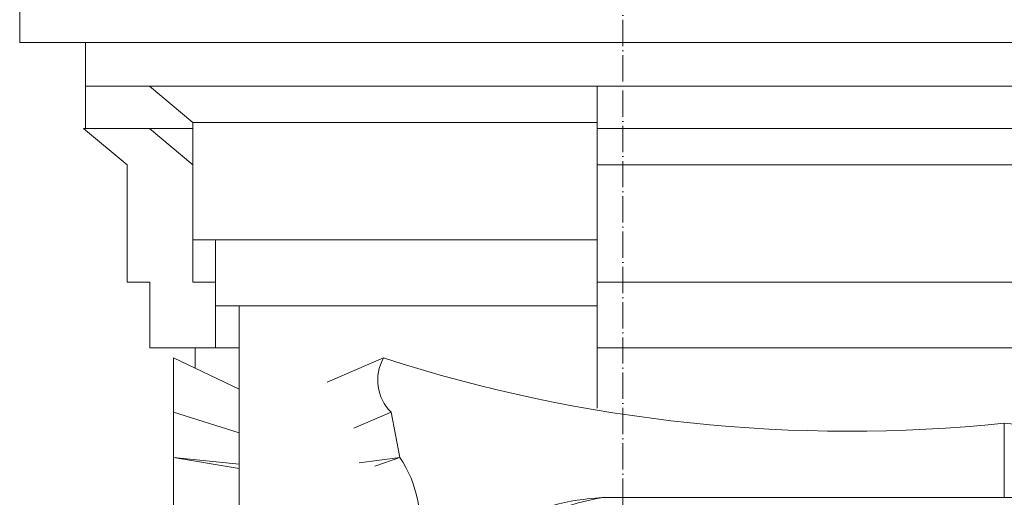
# Model space of a CAD drawing. Header units: millimetres. Extents: x -5998 to 63709, y -2391 to 8822.
# Tile 6 of 256: x -3449 to -3000, y 4390 to 4608. Entities that reach past the tile are written whole.
import ezdxf

# ---------------------------------------------------------------- set-up
doc = ezdxf.new("R2010")
doc.units = ezdxf.units.MM
doc.linetypes.add('_Traço - ponto', pattern=[16, 12, -2, 0, -2])
for name, color, linetype, lineweight in [('A-GENM', 13, 'Continuous', 18), ('A-WALL', 113, 'Continuous', 25), ('S-GRID', 1, 'Continuous', 9)]:
    doc.layers.add(name, color=color, linetype=linetype, lineweight=lineweight)

# ---------------------------------------------------------------- blocks, each defined once
blk = doc.blocks.new('Generic Models 17 - Generic Models 17-3093004-ELEVAÇÃO 3 - MANTER _ DEMOLIR')
at = {"layer": 'A-GENM'}
for p, q in [((-3419, 4558.7), (-3419, 4577.98)), ((-2814.05, 4577.98), (-3185.63, 4577.98)), ((-3185.63, 4577.98), (-3185.63, 4558.7)), ((-3389.85, 4558.7), (-3419.85, 4558.7)), ((-3419.85, 4558.7), (-3399.99, 4542.04)), ((-3419, 4558.7), (-3369.99, 4558.7)), ((-3369.99, 4542.04), (-3389.85, 4558.7)), ((-3185.63, 4542.04), (-3185.63, 4558.7)), ((-3185.63, 4558.7), (-2814.05, 4558.7)), ((-3399.99, 4542.04), (-3399.99, 4488.47)), ((-3185.63, 4488.47), (-3185.63, 4542.04)), ((-2814.05, 4542.04), (-3185.63, 4542.04)), ((-3369.99, 4488.47), (-3369.99, 4507.75)), ((-3399.99, 4488.47), (-3389.61, 4488.47)), ((-3389.61, 4488.47), (-3389.61, 4458.47)), ((-3359.61, 4488.47), (-3369.99, 4488.47)), ((-3185.63, 4458.47), (-3185.63, 4488.47)), ((-2814.05, 4488.47), (-3185.63, 4488.47)), ((-3359.61, 4458.47), (-3359.61, 4477.75)), ((-3389.61, 4458.47), (-3359.61, 4458.47)), ((-3368.89, 4449.16), (-3368.89, 4458.47)), ((-3368.89, 4458.47), (-3348.89, 4458.47)), ((-3185.63, 4458.47), (-3185.63, 4430.97)), ((-2814.05, 4458.47), (-3185.63, 4458.47)), ((-3348.89, 4439.72), (-3378.89, 4453.88)), ((-3378.89, 4429.12), (-3378.89, 4453.88)), ((-3283.07, 4453.88), (-3308.72, 4442.8)), ((-3348.89, 4419.74), (-3378.89, 4429.12)), ((-3378.89, 4408.47), (-3378.89, 4429.12)), ((-3279.59, 4429.12), (-3296.61, 4421.79)), ((-3279.59, 4429.12), (-3275.58, 4408.47)), ((-2999.84, 4390.26), (-2999.84, 4424.1)), ((-3378.89, 4367.29), (-3378.89, 4408.47)), ((-3348.89, 4405.4), (-3378.89, 4408.47)), ((-3348.89, 4403.46), (-3378.89, 4408.47)), ((-3275.58, 4408.47), (-3294.16, 4406.07)), ((-3275.58, 4408.47), (-3287.01, 4404.55)), ((-2817.41, 4390.26), (-3182.27, 4390.26)), ((-3177.82, 4390.26), (-2999.84, 4390.26))]:
    blk.add_line(p, q, dxfattribs=at)
for centre, radius, start, end in [((-3264.82, 4443.82), 20.84, 151.1483, 224.8517), ((-3070.77, 5111.29), 690.84, 252.10289, 275.89299), ((-2928.91, 5111.29), 690.84, 264.10701, 287.89711), ((-3320.14, 4378.44), 53.73, 348.0191, 33.9809), ((-3177.82, 4282.9), 107.36, 90, 138.0753), ((-3169.46, 4302.26), 88.94, 98.2795, 140.0387)]:
    blk.add_arc(centre, radius, start, end, dxfattribs=at)
blk = doc.blocks.new('ORNAMENTO 2 - ORNAMENTO 2-4325827-ELEVAÇÃO 3 - MANTER _ DEMOLIR')
at = {"layer": 'A-GENM'}
for p, q in [((-3449, 4597.98), (-3449, 4638.7)), ((2031.11, 4597.98), (-3449, 4597.98)), ((-3419, 4577.98), (-3419, 4597.98)), ((1381.11, 4577.98), (-3419, 4577.98)), ((-3369.99, 4561.32), (-3389.85, 4577.98)), ((-3369.99, 4507.75), (-3369.99, 4561.32)), ((-3185.63, 4561.32), (-3369.99, 4561.32)), ((-3185.63, 4507.75), (-3369.99, 4507.75)), ((-3359.61, 4477.75), (-3359.61, 4507.75)), ((-3185.63, 4477.75), (-3359.61, 4477.75))]:
    blk.add_line(p, q, dxfattribs=at)

msp = doc.modelspace()

# ---------------------------------------------------------------- linework, layer by layer
at = {"layer": 'A-WALL', "lineweight": 18}
msp.add_line((-3348.89, 1280), (-3348.89, 4477.75), dxfattribs=at)
at = {"layer": 'S-GRID', "linetype": '_Traço - ponto'}
msp.add_line((-3173.89, -2391.19), (-3173.89, 8028.48), dxfattribs=at)

# ---------------------------------------------------------------- block references
at = {"layer": 'A-GENM'}
for name in ['Generic Models 17 - Generic Models 17-3093004-ELEVAÇÃO 3 - MANTER _ DEMOLIR', 'ORNAMENTO 2 - ORNAMENTO 2-4325827-ELEVAÇÃO 3 - MANTER _ DEMOLIR']:
    msp.add_blockref(name, (0, 0), dxfattribs=at)

doc.saveas('drawing.dxf')
